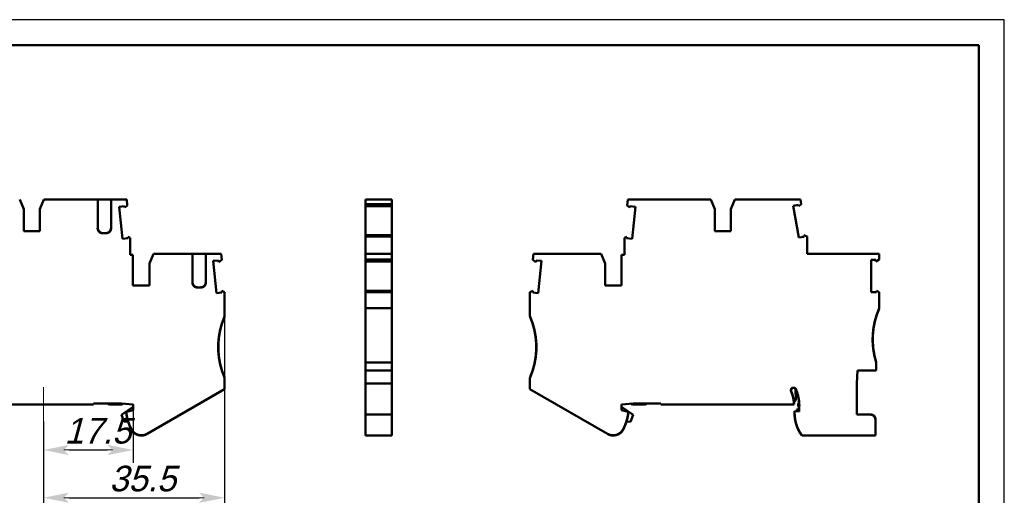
# Model space of a CAD drawing. Header units: millimetres. Extents: x 0 to 297, y 0 to 210.
# Tile 3 of 3: x 105 to 297, y 117 to 210. Entities that reach past the tile are written whole.
import ezdxf

# ---------------------------------------------------------------- set-up
doc = ezdxf.new("R2010")
doc.units = ezdxf.units.MM
doc.styles.add('TextStyle_1', font='T-FLEX Type A.TTF', dxfattribs={"oblique": 15, "height": 5})
doc.dimstyles.new('DIM_ST_1', dxfattribs={"dimtxt": 5, "dimasz": 5, "dimexe": 2.5, "dimexo": 0, "dimtad": 1, "dimrnd": 0.01, "dimdsep": 46, "dimtxsty": 'TextStyle_1', "dimblk": 'Arrow_3_C7_Status', "dimcen": 0.09, "dimclrd": 7, "dimclre": 7, "dimclrt": 7, "dimazin": 0, "dimtfac": 1, "dimtdec": 0, "dimtmove": 0, "dimatfit": 0, "dimldrblk": 'NONE', "dimfxl": 1, "dimtvp": 1, "dimtolj": 1, "dimarcsym": 0})

# ---------------------------------------------------------------- blocks, each defined once
blk = doc.blocks.new('Arrow_3_C7_Status')
at = {"color": 7, "lineweight": 0, "flags": 128}
blk.add_lwpolyline([(-1, 0), (-0.8, 0)], dxfattribs=at)
at = {"color": 7}
blk.add_solid([(-1, -0.2), (0, 0), (-0.8, 0), (-1, 0.2)], dxfattribs=at)
blk = doc.blocks.new('*D5')
at = {"color": 7, "lineweight": -2}
for p, q in [((126.93, 133.74), (126.93, 123.43)), ((109.43, 131.55), (109.43, 123.43)), ((114.43, 125.93), (121.93, 125.93))]:
    blk.add_line(p, q, dxfattribs=at)
at = {"layer": 'Defpoints', "color": 0}
for p in [(126.93, 133.74), (109.43, 131.55), (126.93, 125.93)]:
    blk.add_point(p, dxfattribs=at)
at = {"color": 7, "lineweight": -2, "xscale": 5, "yscale": 5, "zscale": 5, "rotation": 180}
blk.add_blockref('Arrow_3_C7_Status', (109.43, 125.93), dxfattribs=at)
at = {"color": 7, "lineweight": -2, "xscale": 5, "yscale": 5, "zscale": 5}
blk.add_blockref('Arrow_3_C7_Status', (126.93, 125.93), dxfattribs=at)
blk = doc.blocks.new('_None')
blk = doc.blocks.new('*D7')
at = {"color": 7, "lineweight": -2}
for p, q in [((144.8, 137.82), (144.8, 114.1)), ((109.43, 131.55), (109.43, 114.1)), ((114.43, 116.6), (139.8, 116.6))]:
    blk.add_line(p, q, dxfattribs=at)
at = {"layer": 'Defpoints', "color": 0}
for p in [(144.8, 137.82), (109.43, 131.55), (144.8, 116.6)]:
    blk.add_point(p, dxfattribs=at)
at = {"color": 7, "lineweight": -2, "xscale": 5, "yscale": 5, "zscale": 5}
for p, rotation in [((109.43, 116.6), 180), ((144.8, 116.6), 360)]:
    blk.add_blockref('Arrow_3_C7_Status', p, dxfattribs=dict(at, rotation=rotation))
blk = doc.blocks.new('*D8')
at = {"color": 7, "lineweight": -2}
for p, q in [((76.61, 153.63), (76.61, 104.1)), ((144.8, 152.04), (144.8, 104.1)), ((81.61, 106.6), (139.8, 106.6))]:
    blk.add_line(p, q, dxfattribs=at)
at = {"layer": 'Defpoints', "color": 0}
for p in [(76.61, 153.63), (144.8, 152.04), (144.8, 106.6)]:
    blk.add_point(p, dxfattribs=at)
at = {"color": 7, "lineweight": -2, "xscale": 5, "yscale": 5, "zscale": 5}
for p, rotation in [((76.61, 106.6), 180), ((144.8, 106.6), 360)]:
    blk.add_blockref('Arrow_3_C7_Status', p, dxfattribs=dict(at, rotation=rotation))
blk = doc.blocks.new('_FR1Страница_1')
at = {"color": 7, "lineweight": 25, "flags": 128}
for points in [[(297, 210), (0, 210)], [(297, 0), (297, 210)]]:
    blk.add_lwpolyline(points, dxfattribs=at)
at = {"color": 7, "lineweight": 50, "flags": 128}
for points in [[(20, 205), (292, 205)], [(292, 205), (292, 5)]]:
    blk.add_lwpolyline(points, dxfattribs=at)
blk = doc.blocks.new('Страница_1')
at = {"color": 7, "lineweight": 50, "flags": 128}
for points in [[(104.798, 174.838), (105.58, 172.988)], [(105.58, 172.988), (105.58, 168.688)], [(109.512, 174.838), (108.73, 172.988)], [(108.73, 168.688), (108.73, 172.988)], [(120.03, 174.838), (109.512, 174.838)], [(120.03, 169.288), (120.03, 174.838)], [(120.067, 174.838), (121.03, 174.838)], [(121.03, 174.838), (121.63, 174.838)], [(122.593, 174.838), (121.63, 174.838)], [(122.63, 169.288), (122.63, 174.838)], [(125.683, 174.838), (122.63, 174.838)], [(124.218, 173.466), (125.282, 173.577)], [(124.879, 167.175), (124.218, 173.466)], [(125.311, 173.307), (125.282, 173.577)], [(125.311, 173.307), (125.806, 173.666)], [(125.683, 174.838), (125.806, 173.666)], [(172.287, 173.96), (172.287, 174.838)], [(177.437, 174.838), (172.287, 174.838)], [(177.437, 173.96), (172.287, 173.96)], [(172.287, 173.567), (172.287, 173.96)], [(177.437, 173.567), (172.287, 173.567)], [(172.287, 167.879), (172.287, 173.563)], [(177.437, 173.96), (177.437, 174.838)], [(177.437, 173.567), (177.437, 173.96)], [(177.437, 167.879), (177.437, 173.563)], [(223.523, 174.838), (223.4, 173.666)], [(223.895, 173.307), (223.4, 173.666)], [(223.523, 174.838), (239.694, 174.838)], [(223.895, 173.307), (223.923, 173.577)], [(224.987, 173.466), (223.923, 173.577)], [(224.326, 167.175), (224.987, 173.466)], [(239.694, 174.838), (240.475, 172.988)], [(240.475, 168.688), (240.475, 172.988)], [(244.407, 174.838), (243.625, 172.988)], [(243.625, 172.988), (243.625, 168.688)], [(244.407, 174.838), (257.194, 174.838)], [(255.779, 173.649), (256.832, 173.835)], [(256.877, 167.42), (255.779, 173.649)], [(256.88, 173.567), (256.832, 173.835)], [(256.88, 173.567), (257.348, 173.96)], [(257.348, 173.96), (257.194, 174.838)], [(105.58, 168.688), (108.73, 168.688)], [(121.63, 168.288), (121.03, 168.288)], [(121.63, 168.288), (121.03, 168.288)], [(125.944, 167.287), (124.879, 167.175)], [(125.915, 167.558), (125.944, 167.287)], [(126.349, 167.365), (125.915, 167.558)], [(126.349, 164.088), (126.349, 167.365)], [(172.287, 167.644), (172.287, 167.874)], [(177.437, 167.874), (172.287, 167.874)], [(177.437, 167.644), (172.287, 167.644)], [(172.287, 167.644), (172.287, 164.238)], [(177.437, 167.644), (177.437, 167.874)], [(177.437, 167.644), (177.437, 164.238)], [(222.856, 167.365), (223.29, 167.558)], [(222.856, 164.088), (222.856, 167.365)], [(223.29, 167.558), (223.262, 167.287)], [(223.262, 167.287), (224.326, 167.175)], [(243.625, 168.688), (240.475, 168.688)], [(256.877, 167.42), (257.931, 167.606)], [(258.516, 167.644), (257.883, 167.874)], [(257.883, 167.874), (257.931, 167.606)], [(258.516, 167.644), (258.516, 164.238)], [(126.899, 164.088), (126.349, 164.088)], [(126.899, 164.088), (126.899, 158.088)], [(130.13, 162.388), (130.912, 164.238)], [(138.53, 164.238), (130.912, 164.238)], [(138.53, 164.238), (138.53, 158.688)], [(138.567, 164.238), (139.53, 164.238)], [(139.53, 164.238), (140.13, 164.238)], [(141.093, 164.238), (140.13, 164.238)], [(141.13, 164.238), (141.13, 158.688)], [(144.138, 164.238), (141.13, 164.238)], [(144.138, 164.238), (144.263, 163.053)], [(172.287, 164.238), (172.287, 163.134)], [(177.437, 164.238), (172.287, 164.238)], [(177.437, 164.238), (177.437, 163.134)], [(205.067, 164.238), (204.943, 163.053)], [(205.067, 164.238), (218.294, 164.238)], [(219.075, 162.388), (218.294, 164.238)], [(222.306, 164.088), (222.306, 158.088)], [(222.306, 164.088), (222.856, 164.088)], [(258.516, 164.238), (272.596, 164.238)], [(272.596, 164.238), (272.596, 163.134)], [(130.13, 162.388), (130.13, 158.088)], [(142.543, 162.866), (143.608, 162.977)], [(143.205, 156.575), (142.543, 162.866)], [(143.647, 162.605), (143.608, 162.977)], [(143.647, 162.605), (144.263, 163.053)], [(177.437, 163.134), (172.287, 163.134)], [(172.287, 163.134), (172.287, 162.729)], [(177.437, 162.729), (172.287, 162.729)], [(172.287, 162.725), (172.287, 157.052)], [(177.437, 163.134), (177.437, 162.729)], [(177.437, 162.725), (177.437, 157.052)], [(205.559, 162.605), (204.943, 163.053)], [(205.559, 162.605), (205.598, 162.977)], [(206.662, 162.866), (205.598, 162.977)], [(206.001, 156.575), (206.662, 162.866)], [(219.075, 162.388), (219.075, 158.088)], [(270.996, 163.1), (270.996, 156.775)], [(271.895, 163.1), (270.996, 163.1)], [(272.596, 163.134), (271.895, 162.729)], [(271.895, 162.729), (271.895, 163.1)], [(130.13, 158.088), (126.899, 158.088)], [(140.13, 157.688), (139.53, 157.688)], [(219.075, 158.088), (222.306, 158.088)], [(144.269, 156.687), (143.205, 156.575)], [(144.805, 156.773), (144.233, 157.028)], [(144.233, 157.028), (144.269, 156.687)], [(144.805, 152.038), (144.805, 156.773)], [(172.287, 157.048), (172.287, 156.742)], [(177.437, 157.048), (172.287, 157.048)], [(172.287, 153.625), (172.287, 156.742)], [(177.437, 156.742), (172.287, 156.742)], [(177.437, 157.048), (177.437, 156.742)], [(177.437, 153.625), (177.437, 156.742)], [(204.401, 156.773), (204.973, 157.028)], [(204.401, 152.038), (204.401, 156.773)], [(204.973, 157.028), (204.937, 156.687)], [(204.937, 156.687), (206.001, 156.575)], [(270.996, 156.775), (272.066, 156.775)], [(272.066, 157.048), (272.596, 156.742)], [(272.066, 157.048), (272.066, 156.775)], [(272.596, 153.625), (272.596, 156.742)], [(172.287, 143.038), (172.287, 153.625)], [(172.287, 153.625), (177.437, 153.625)], [(172.287, 152.486), (172.287, 152.56)], [(172.287, 152.41), (172.287, 152.486)], [(177.437, 143.038), (177.437, 153.625)], [(172.287, 143.038), (177.437, 143.038)], [(172.287, 141.438), (172.287, 143.038)], [(177.437, 141.438), (177.437, 143.038)], [(271.996, 141.438), (271.996, 143.038)], [(177.437, 141.438), (172.287, 141.438)], [(172.287, 138.938), (172.287, 141.438)], [(177.437, 138.938), (177.437, 141.438)], [(268.225, 138.938), (268.324, 141.438)], [(271.996, 141.438), (268.324, 141.438)], [(144.805, 140.038), (144.805, 137.821)], [(172.287, 138.938), (177.437, 138.938)], [(172.287, 138.938), (172.287, 132.838)], [(177.437, 138.938), (177.437, 132.842)], [(204.401, 140.038), (204.401, 137.821)], [(268.225, 138.938), (268.225, 132.838)], [(129.651, 129.072), (144.805, 137.821)], [(219.554, 129.072), (204.401, 137.821)], [(256.236, 137.909), (256.29, 135.691)], [(119.23, 134.838), (93.236, 134.838)], [(119.23, 135.038), (119.23, 134.838)], [(119.23, 135.038), (124.644, 135.038)], [(122.33, 134.838), (121.984, 135.038)], [(122.33, 134.838), (124.805, 134.838)], [(126.93, 134.838), (124.644, 135.038)], [(124.805, 134.838), (125.085, 134.999)], [(126.875, 134.843), (126.93, 134.529)], [(126.93, 133.738), (126.93, 134.838)], [(222.275, 134.838), (224.561, 135.038)], [(222.275, 134.529), (222.331, 134.843)], [(222.275, 133.738), (222.275, 134.838)], [(224.121, 134.999), (224.4, 134.838)], [(226.875, 134.838), (224.4, 134.838)], [(229.975, 135.038), (224.561, 135.038)], [(227.222, 135.038), (226.875, 134.838)], [(229.975, 135.038), (229.975, 134.838)], [(229.975, 134.838), (255.969, 134.838)], [(255.937, 135.287), (256.29, 135.691)], [(256.742, 134.439), (256.757, 135.01)], [(256.947, 135.226), (256.757, 135.01)], [(126.93, 134.37), (124.669, 132.787)], [(125.166, 131.419), (124.669, 132.787)], [(125.63, 133.389), (126.93, 133.738)], [(125.63, 132.938), (125.63, 133.389)], [(172.287, 132.838), (172.287, 131.938)], [(172.287, 132.838), (173.287, 132.838)], [(177.437, 132.838), (173.289, 132.838)], [(177.437, 132.838), (177.437, 131.938)], [(224.537, 132.787), (222.275, 134.37)], [(223.575, 133.389), (222.275, 133.738)], [(223.575, 132.938), (223.575, 133.389)], [(224.537, 132.787), (224.039, 131.419)], [(256.075, 132.981), (256.075, 133.538)], [(256.975, 133.459), (256.075, 133.538)], [(256.975, 133.947), (256.475, 133.859)], [(256.475, 133.503), (256.475, 133.859)], [(256.742, 134.439), (256.975, 134.161)], [(256.975, 134.538), (256.975, 133.459)], [(268.225, 132.838), (270.925, 132.838)], [(125.97, 131.478), (125.166, 131.419)], [(172.287, 128.788), (172.287, 131.938)], [(177.437, 128.788), (177.437, 131.938)], [(223.236, 131.478), (224.039, 131.419)], [(271.825, 128.788), (271.825, 131.938)], [(177.437, 128.788), (172.287, 128.788)], [(172.287, 128.778), (172.287, 128.783)], [(172.287, 128.778), (177.437, 128.778)], [(177.437, 128.783), (177.437, 128.778)], [(271.825, 128.788), (257.471, 128.788)]]:
    blk.add_lwpolyline(points, dxfattribs=at)
at = {"color": 7, "linetype": 'Continuous', "lineweight": 50, "const_width": 0.5}
for points in [[(120.03, 169.288, 0.4142136), (121.03, 168.288, 0.4142136)], [(121.63, 168.288, 0.4141951), (122.63, 169.288, 0.4141951)], [(138.53, 158.688, 0.4142136), (139.53, 157.688, 0.4142136)], [(140.13, 157.688, 0.4142136), (141.13, 158.688, 0.4142136)], [(272.596, 153.625, 0.1826418), (271.996, 143.038, 0.1826418)], [(144.805, 152.038, 0.2087122), (144.805, 140.038, 0.2087122)], [(204.401, 140.038, 0.2087122), (204.401, 152.038, 0.2087122)], [(256.317, 137.778, 0.8171924), (255.357, 137.583, 0.8171924)], [(255.357, 137.583, 0.1005988), (255.396, 137.387, 0.1005988)], [(255.969, 134.838, 0.0902283), (255.396, 137.387, 0.0902283)], [(256.975, 134.538, 0.1005988), (256.317, 137.778, 0.1005988)], [(125.63, 132.938, 0.0829743), (126.601, 129.96, 0.0829743)], [(222.605, 129.96, 0.0829743), (223.575, 132.938, 0.0829743)], [(256.075, 132.981, 0.1619815), (257.471, 128.788, 0.1619815)], [(271.825, 131.938, 0.4142136), (270.925, 132.838, 0.4142136)], [(126.601, 129.96, 0.4268402), (129.651, 129.072, 0.4268402)], [(219.554, 129.072, 0.4268402), (222.605, 129.96, 0.4268402)]]:
    blk.add_lwpolyline(points, format="xyb", dxfattribs=at)
at = {"color": 7, "lineweight": 18, "flags": 128}
blk.add_lwpolyline([(109.43, 138.221), (109.43, 131.551)], dxfattribs=at)
blk.add_lwpolyline([(109.43, 138.221), (109.43, 131.551)], dxfattribs=at)
blk.add_blockref('_FR1Страница_1', (0, 0))
at = {"color": 7, "style": 'TextStyle_1', "oblique": 15}
for s, p in [('17.5', (113.535, 127.181)), ('35.5', (122.292, 117.851))]:
    blk.add_text(s, height=5, dxfattribs=at).set_placement(p)
for base, p1, p2, picture, middle in [((144.805, 106.601), (76.609, 153.625), (144.805, 152.038), '*D8', (110.707, 106.601)), ((144.805, 116.601), (109.43, 131.551), (144.805, 137.821), '*D7', (127.117, 116.601)), ((126.93, 125.931), (109.43, 131.551), (126.93, 133.738), '*D5', (118.18, 125.931))]:
    dim = blk.add_linear_dim(base=base, p1=p1, p2=p2, text=' ', dimstyle='DIM_ST_1')
    dim.commit()
    dim.dimension.update_dxf_attribs({"geometry": picture, "text_midpoint": middle, "dimtype": 160})

msp = doc.modelspace()

# ---------------------------------------------------------------- block references
msp.add_blockref('Страница_1', (0, 0))

doc.saveas('drawing.dxf')
